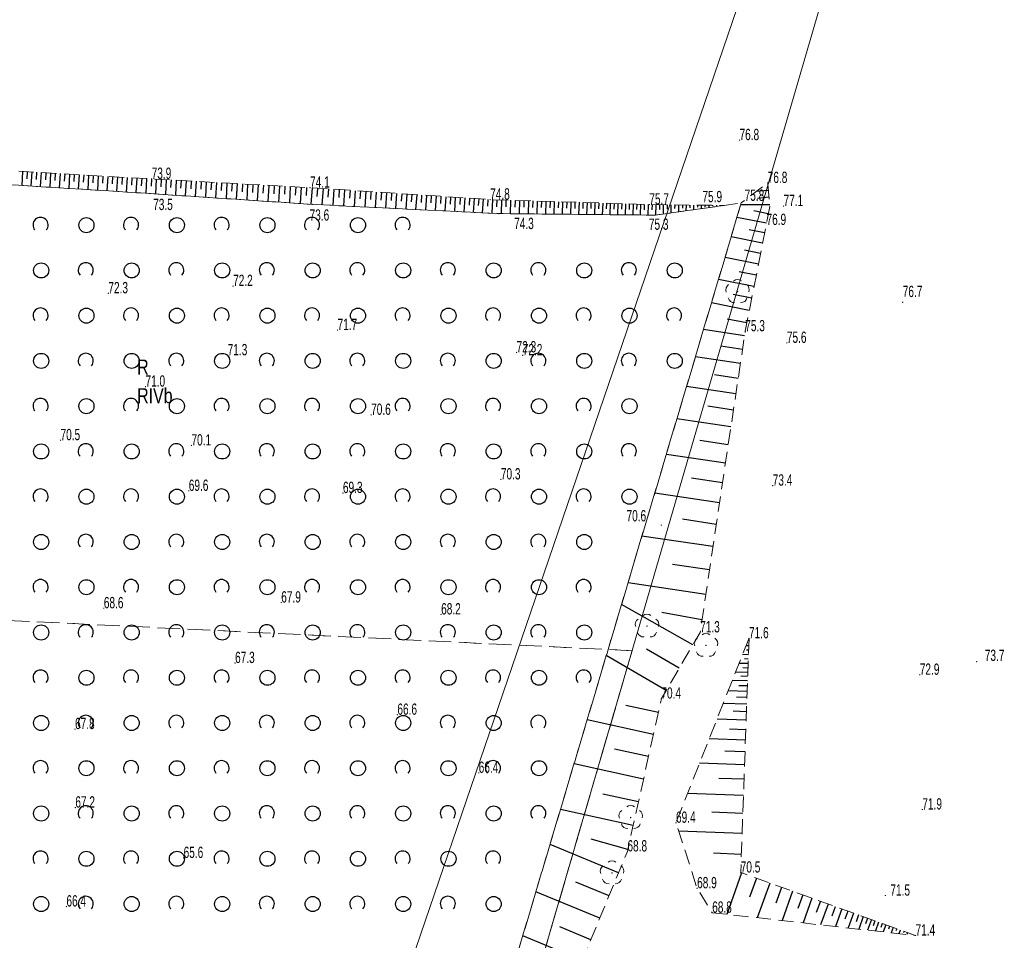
# Model space of a CAD drawing. Header units: metres. Extents: x 6524698 to 6533081, y 5883213 to 5896811.
# Tile 14 of 131: x 6529009 to 6529074, y 5886718 to 5886779. Entities that reach past the tile are written whole.
import ezdxf
from ezdxf.enums import TextEntityAlignment as Align

# ---------------------------------------------------------------- set-up
doc = ezdxf.new("R2010")
doc.units = ezdxf.units.M
for name, pattern in [('mapa zasadnicza$0$1.0_0.5', [1.5, 1, -0.5]), ('mapa zasadnicza$0$219-500', [0]), ('mapa zasadnicza$0$egkk-500', [2, 1.5, -0.5]), ('mapa zasadnicza$0$egug-500', [1, 0.5, -0.5]), ('mapa zasadnicza$0$suep_wn_500', [0])]:
    doc.linetypes.add(name, pattern=pattern)
for name, color, linetype in [('mapa zasadnicza$0$000 Inne (niezydentyfikowane)', 7, 'Continuous'), ('mapa zasadnicza$0$209-oznaczenie konturu klasyfikacyjnego', 7, 'Continuous'), ('mapa zasadnicza$0$210-oznaczenie konturu użytku gruntowego', 7, 'Continuous'), ('mapa zasadnicza$0$217-kontur klasyfikacyjny', 7, 'Continuous'), ('mapa zasadnicza$0$218-kontur użytku gruntowego', 7, 'Continuous'), ('mapa zasadnicza$0$219-działka ewidencyjna', 7, 'Continuous'), ('mapa zasadnicza$0$drzewo liściaste', 7, 'Continuous'), ('mapa zasadnicza$0$pikieta naturalna', 7, 'Continuous'), ('mapa zasadnicza$0$pikieta naturalna-Atr2', 7, 'Continuous'), ('mapa zasadnicza$0$przewód elektroenergetyczny wysokiego napięcia', 7, 'Continuous'), ('mapa zasadnicza$0$skarpa nieumocniona', 7, 'Continuous'), ('mapa zasadnicza$0$zadrzewienie  zakrzewienie', 7, 'Continuous')]:
    doc.layers.add(name, color=color, linetype=linetype)
doc.styles.add('mapa zasadnicza$0$STANDARD', font='Working1250', dxfattribs={"width": 0.75})

# ---------------------------------------------------------------- blocks, each defined once
blk = doc.blocks.new('mapa zasadnicza$0$OP021')
at = {"linetype": 'Continuous', "lineweight": 13}
h = blk.add_hatch(color=0, dxfattribs=at)
edge = h.paths.add_edge_path()
edge.add_arc((0, 0), 0.05, 0, 360)
at = {"color": 0, "linetype": 'Continuous', "lineweight": 13}
for centre, start, end in [((0, 0.4), 49.272, 130.728), ((-0.38, 0.124), 121.308, 202.548), ((0.38, 0.124), 337.452, 58.692), ((-0.235, -0.324), 193.221, 274.871), ((0.235, -0.324), 265.129, 346.779)]:
    blk.add_arc(centre, 0.4, start, end, dxfattribs=at)
blk = doc.blocks.new('mapa zasadnicza$0$PW01')
at = {"linetype": 'Continuous', "lineweight": 13}
h = blk.add_hatch(color=0, dxfattribs=at)
edge = h.paths.add_edge_path()
edge.add_arc((0, 0), 0.045, 0, 360)
blk = doc.blocks.new('mapa zasadnicza$0$OTZK1')
at = {"color": 0, "linetype": 'Continuous'}
blk.add_circle((0, 0), 0.5, dxfattribs=at)
blk = doc.blocks.new('mapa zasadnicza$0$OTZK2')
at = {"color": 0, "linetype": 'Continuous'}
blk.add_arc((0, 0), 0.5, 318.85, 221.162, dxfattribs=at)

msp = doc.modelspace()

# ---------------------------------------------------------------- linework, layer by layer
at = {"layer": 'mapa zasadnicza$0$000 Inne (niezydentyfikowane)', "color": 7, "linetype": 'Continuous', "lineweight": 25, "flags": 128}
for points in [[(6529008.69, 5886768.97), (6529008.64, 5886768.05)], [(6529009, 5886768.96), (6529008.97, 5886768.49)], [(6529009.31, 5886768.94), (6529009.25, 5886768.01)], [(6529009.62, 5886768.92), (6529009.59, 5886768.45)], [(6529009.93, 5886768.9), (6529009.87, 5886767.97)], [(6529010.24, 5886768.88), (6529010.21, 5886768.42)], [(6529010.55, 5886768.87), (6529010.5, 5886767.93)], [(6529010.86, 5886768.85), (6529010.84, 5886768.38)], [(6529011.18, 5886768.83), (6529011.12, 5886767.89)], [(6529011.49, 5886768.81), (6529011.46, 5886768.34)], [(6529011.81, 5886768.79), (6529011.75, 5886767.85)], [(6529012.12, 5886768.78), (6529012.09, 5886768.3)], [(6529012.44, 5886768.76), (6529012.38, 5886767.81)], [(6529012.75, 5886768.74), (6529012.72, 5886768.26)], [(6529013.07, 5886768.72), (6529013.01, 5886767.77)], [(6529013.38, 5886768.7), (6529013.36, 5886768.23)], [(6529013.7, 5886768.68), (6529013.65, 5886767.73)], [(6529014.02, 5886768.67), (6529013.99, 5886768.19)], [(6529014.34, 5886768.65), (6529014.28, 5886767.69)], [(6529014.66, 5886768.63), (6529014.63, 5886768.15)], [(6529014.98, 5886768.61), (6529014.92, 5886767.65)], [(6529015.3, 5886768.59), (6529015.27, 5886768.11)], [(6529015.62, 5886768.57), (6529015.57, 5886767.61)], [(6529015.94, 5886768.56), (6529015.92, 5886768.07)], [(6529016.27, 5886768.54), (6529016.21, 5886767.57)], [(6529016.59, 5886768.52), (6529016.56, 5886768.03)], [(6529016.91, 5886768.5), (6529016.86, 5886767.53)], [(6529017.24, 5886768.48), (6529017.21, 5886767.99)], [(6529017.56, 5886768.46), (6529017.51, 5886767.48)], [(6529017.89, 5886768.44), (6529017.86, 5886767.95)], [(6529018.21, 5886768.43), (6529018.16, 5886767.44)], [(6529018.54, 5886768.41), (6529018.51, 5886767.91)], [(6529018.87, 5886768.39), (6529018.82, 5886767.4)], [(6529019.2, 5886768.37), (6529019.17, 5886767.87)], [(6529019.53, 5886768.35), (6529019.48, 5886767.35)], [(6529019.87, 5886768.34), (6529019.84, 5886767.83)], [(6529020.2, 5886768.32), (6529020.14, 5886767.31)], [(6529020.54, 5886768.3), (6529020.51, 5886767.79)], [(6529020.87, 5886768.28), (6529020.82, 5886767.26)], [(6529021.21, 5886768.26), (6529021.18, 5886767.75)], [(6529021.55, 5886768.24), (6529021.49, 5886767.22)], [(6529021.89, 5886768.22), (6529021.86, 5886767.71)], [(6529022.23, 5886768.2), (6529022.18, 5886767.17)], [(6529022.58, 5886768.19), (6529022.55, 5886767.67)], [(6529022.92, 5886768.17), (6529022.86, 5886767.13)], [(6529023.27, 5886768.15), (6529023.24, 5886767.63)], [(6529023.61, 5886768.13), (6529023.56, 5886767.08)], [(6529023.96, 5886768.11), (6529023.93, 5886767.58)], [(6529024.31, 5886768.09), (6529024.25, 5886767.04)], [(6529024.66, 5886768.07), (6529024.63, 5886767.54)], [(6529025.01, 5886768.05), (6529024.96, 5886766.99)], [(6529025.37, 5886768.03), (6529025.34, 5886767.5)], [(6529025.72, 5886768.01), (6529025.66, 5886766.94)], [(6529026.08, 5886767.99), (6529026.05, 5886767.46)], [(6529026.44, 5886767.97), (6529026.38, 5886766.89)], [(6529026.8, 5886767.95), (6529026.77, 5886767.41)], [(6529027.16, 5886767.93), (6529027.1, 5886766.85)], [(6529027.52, 5886767.91), (6529027.49, 5886767.37)], [(6529027.88, 5886767.89), (6529027.81, 5886766.8)], [(6529028.25, 5886767.87), (6529028.21, 5886767.32)], [(6529028.61, 5886767.84), (6529028.54, 5886766.76)], [(6529028.97, 5886767.82), (6529028.93, 5886767.28)], [(6529029.33, 5886767.8), (6529029.26, 5886766.72)], [(6529029.69, 5886767.77), (6529029.65, 5886767.24)], [(6529030.04, 5886767.75), (6529029.97, 5886766.69)], [(6529030.4, 5886767.72), (6529030.36, 5886767.2)], [(6529030.75, 5886767.7), (6529030.68, 5886766.65)], [(6529031.1, 5886767.68), (6529031.06, 5886767.16)], [(6529031.45, 5886767.66), (6529031.38, 5886766.62)], [(6529031.79, 5886767.63), (6529031.76, 5886767.12)], [(6529032.13, 5886767.61), (6529032.07, 5886766.59)], [(6529032.48, 5886767.59), (6529032.44, 5886767.08)], [(6529032.82, 5886767.56), (6529032.75, 5886766.55)], [(6529033.15, 5886767.54), (6529033.12, 5886767.04)], [(6529033.49, 5886767.52), (6529033.42, 5886766.52)], [(6529033.83, 5886767.5), (6529033.79, 5886767)], [(6529034.16, 5886767.48), (6529034.09, 5886766.49)], [(6529034.49, 5886767.45), (6529034.46, 5886766.96)], [(6529034.82, 5886767.43), (6529034.75, 5886766.45)], [(6529035.14, 5886767.41), (6529035.11, 5886766.92)], [(6529058.13, 5886767.71), (6529057.33, 5886767.64)], [(6529035.47, 5886767.39), (6529035.41, 5886766.42)], [(6529035.79, 5886767.37), (6529035.76, 5886766.89)], [(6529036.11, 5886767.35), (6529036.05, 5886766.39)], [(6529036.43, 5886767.33), (6529036.4, 5886766.85)], [(6529036.75, 5886767.3), (6529036.69, 5886766.36)], [(6529037.07, 5886767.28), (6529037.04, 5886766.81)], [(6529037.38, 5886767.26), (6529037.32, 5886766.33)], [(6529037.7, 5886767.24), (6529037.67, 5886766.78)], [(6529038.01, 5886767.22), (6529037.95, 5886766.3)], [(6529038.32, 5886767.2), (6529038.29, 5886766.74)], [(6529038.62, 5886767.18), (6529038.56, 5886766.26)], [(6529038.93, 5886767.16), (6529038.9, 5886766.71)], [(6529039.23, 5886767.14), (6529039.17, 5886766.23)], [(6529039.54, 5886767.12), (6529039.51, 5886766.67)], [(6529039.84, 5886767.11), (6529039.81, 5886766.2)], [(6529040.14, 5886767.1), (6529040.12, 5886766.64)], [(6529040.44, 5886767.09), (6529040.41, 5886766.18)], [(6529040.74, 5886767.08), (6529040.73, 5886766.63)], [(6529041.04, 5886767.07), (6529041.02, 5886766.17)], [(6529041.34, 5886767.06), (6529041.33, 5886766.61)], [(6529041.64, 5886767.05), (6529041.61, 5886766.17)], [(6529041.93, 5886767.04), (6529041.92, 5886766.6)], [(6529042.23, 5886767.03), (6529042.2, 5886766.16)], [(6529042.52, 5886767.02), (6529042.5, 5886766.59)], [(6529042.8, 5886767.01), (6529042.78, 5886766.16)], [(6529043.09, 5886767), (6529043.08, 5886766.58)], [(6529043.38, 5886766.99), (6529043.35, 5886766.15)], [(6529043.66, 5886766.99), (6529043.64, 5886766.57)], [(6529043.94, 5886766.98), (6529043.91, 5886766.14)], [(6529044.22, 5886766.97), (6529044.2, 5886766.56)], [(6529044.49, 5886766.96), (6529044.47, 5886766.14)], [(6529044.77, 5886766.95), (6529044.75, 5886766.54)], [(6529045.04, 5886766.94), (6529045.01, 5886766.13)], [(6529045.31, 5886766.93), (6529045.3, 5886766.53)], [(6529045.58, 5886766.93), (6529045.55, 5886766.13)], [(6529045.84, 5886766.92), (6529045.83, 5886766.52)], [(6529046.11, 5886766.91), (6529046.08, 5886766.12)], [(6529046.37, 5886766.9), (6529046.36, 5886766.51)], [(6529046.63, 5886766.89), (6529046.61, 5886766.12)], [(6529046.89, 5886766.88), (6529046.88, 5886766.5)], [(6529047.15, 5886766.88), (6529047.12, 5886766.11)], [(6529047.4, 5886766.87), (6529047.39, 5886766.49)], [(6529047.65, 5886766.86), (6529047.63, 5886766.11)], [(6529047.9, 5886766.85), (6529047.89, 5886766.48)], [(6529048.16, 5886766.85), (6529048.13, 5886766.1)], [(6529048.41, 5886766.84), (6529048.4, 5886766.47)], [(6529048.66, 5886766.83), (6529048.64, 5886766.1)], [(6529048.91, 5886766.82), (6529048.9, 5886766.46)], [(6529049.16, 5886766.81), (6529049.14, 5886766.09)], [(6529049.41, 5886766.81), (6529049.4, 5886766.45)], [(6529049.66, 5886766.8), (6529049.64, 5886766.09)], [(6529049.91, 5886766.79), (6529049.9, 5886766.44)], [(6529050.17, 5886766.78), (6529050.14, 5886766.08)], [(6529050.42, 5886766.78), (6529050.41, 5886766.43)], [(6529050.67, 5886766.77), (6529050.66, 5886766.08)], [(6529050.92, 5886766.77), (6529050.92, 5886766.45)], [(6529051.17, 5886766.77), (6529051.16, 5886766.15)], [(6529051.42, 5886766.77), (6529051.42, 5886766.48)], [(6529051.67, 5886766.76), (6529051.67, 5886766.23)], [(6529051.93, 5886766.76), (6529051.92, 5886766.51)], [(6529052.18, 5886766.76), (6529052.17, 5886766.3)], [(6529052.43, 5886766.75), (6529052.43, 5886766.54)], [(6529052.68, 5886766.75), (6529052.67, 5886766.37)], [(6529052.93, 5886766.75), (6529052.93, 5886766.57)], [(6529058.22, 5886766.76), (6529056.3, 5886766.76)], [(6529058.18, 5886767.26), (6529057.41, 5886767.19)], [(6529053.18, 5886766.74), (6529053.18, 5886766.44)], [(6529053.43, 5886766.74), (6529053.43, 5886766.61)], [(6529053.68, 5886766.74), (6529053.68, 5886766.51)], [(6529053.94, 5886766.74), (6529053.93, 5886766.64)], [(6529054.19, 5886766.73), (6529054.19, 5886766.58)], [(6529054.44, 5886766.73), (6529054.44, 5886766.67)], [(6529054.69, 5886766.73), (6529054.69, 5886766.65)], [(6529054.94, 5886766.72), (6529054.94, 5886766.7)], [(6529058.13, 5886766.17), (6529057.18, 5886766.36)], [(6529058.01, 5886765.54), (6529056.05, 5886765.93)], [(6529057.88, 5886764.9), (6529056.87, 5886765.1)], [(6529057.75, 5886764.23), (6529055.67, 5886764.64)], [(6529057.62, 5886763.54), (6529056.54, 5886763.76)], [(6529057.48, 5886762.83), (6529055.26, 5886763.27)], [(6529057.33, 5886762.1), (6529056.19, 5886762.33)], [(6529057.18, 5886761.35), (6529054.82, 5886761.81)], [(6529056.87, 5886759.76), (6529054.36, 5886760.26)], [(6529057.03, 5886760.57), (6529055.81, 5886760.81)], [(6529056.71, 5886758.93), (6529055.41, 5886759.19)], [(6529056.55, 5886758.08), (6529053.83, 5886758.49)], [(6529056.42, 5886757.18), (6529054.99, 5886757.39)], [(6529056.28, 5886756.24), (6529053.3, 5886756.69)], [(6529056.13, 5886755.26), (6529054.57, 5886755.5)], [(6529055.98, 5886754.24), (6529052.71, 5886754.73)], [(6529055.82, 5886753.16), (6529054.11, 5886753.42)], [(6529055.65, 5886752.04), (6529052.07, 5886752.58)], [(6529055.47, 5886750.86), (6529053.6, 5886751.14)], [(6529055.29, 5886749.63), (6529051.37, 5886750.22)], [(6529055.1, 5886748.34), (6529053.04, 5886748.65)], [(6529054.89, 5886747), (6529050.6, 5886747.64)], [(6529054.68, 5886745.58), (6529052.43, 5886745.92)], [(6529054.46, 5886744.11), (6529049.75, 5886744.81)], [(6529054.23, 5886742.56), (6529051.77, 5886742.93)], [(6529053.99, 5886740.94), (6529048.83, 5886741.71)], [(6529053.13, 5886737.6), (6529048.4, 5886740.26)], [(6529053.73, 5886739.25), (6529051.07, 5886739.75)], [(6529056.83, 5886737.53), (6529056.65, 5886737.54)], [(6529051.36, 5886734.57), (6529047.39, 5886736.89)], [(6529052.22, 5886736.04), (6529050.06, 5886737.31)], [(6529056.81, 5886736.94), (6529056.42, 5886736.96)], [(6529056.82, 5886737.24), (6529056.68, 5886737.24)], [(6529056.79, 5886736.35), (6529056.19, 5886736.37)], [(6529056.78, 5886736.06), (6529056.43, 5886736.07)], [(6529056.8, 5886736.65), (6529056.56, 5886736.66)], [(6529056.77, 5886735.76), (6529055.96, 5886735.79)], [(6529056.76, 5886735.49), (6529056.31, 5886735.51)], [(6529056.75, 5886735.2), (6529055.74, 5886735.23)], [(6529056.74, 5886734.87), (6529056.18, 5886734.89)], [(6529056.73, 5886734.51), (6529055.47, 5886734.55)], [(6529056.71, 5886734.11), (6529056.01, 5886734.13)], [(6529050.84, 5886733.11), (6529048.69, 5886733.58)], [(6529056.7, 5886733.66), (6529055.14, 5886733.71)], [(6529056.68, 5886733.15), (6529055.81, 5886733.19)], [(6529050.51, 5886731.65), (6529046.12, 5886732.63)], [(6529056.66, 5886732.6), (6529054.73, 5886732.66)], [(6529056.64, 5886731.97), (6529055.56, 5886732.01)], [(6529056.61, 5886731.28), (6529054.21, 5886731.37)], [(6529050.19, 5886730.19), (6529047.94, 5886730.69)], [(6529056.58, 5886730.51), (6529055.25, 5886730.55)], [(6529049.86, 5886728.7), (6529045.25, 5886729.72)], [(6529056.55, 5886729.65), (6529053.57, 5886729.75)], [(6529056.52, 5886728.69), (6529054.86, 5886728.74)], [(6529049.52, 5886727.18), (6529047.16, 5886727.7)], [(6529056.48, 5886727.62), (6529052.78, 5886727.75)], [(6529049.17, 5886725.62), (6529044.35, 5886726.69)], [(6529056.44, 5886726.42), (6529054.38, 5886726.5)], [(6529056.39, 5886725.09), (6529052.19, 5886725.24)], [(6529048.2, 5886722.48), (6529043.66, 5886724.36)], [(6529048.82, 5886724.02), (6529046.39, 5886724.72)], [(6529056.34, 5886723.71), (6529054.49, 5886723.78)], [(6529056.36, 5886722.48), (6529055.37, 5886719.73)], [(6529047.57, 5886720.95), (6529045.38, 5886721.86)], [(6529057.34, 5886722.12), (6529056.89, 5886720.87)], [(6529058.22, 5886721.81), (6529057.39, 5886719.51)], [(6529046.96, 5886719.48), (6529042.72, 5886721.23)], [(6529059.01, 5886721.52), (6529058.63, 5886720.47)], [(6529059.74, 5886721.26), (6529059.04, 5886719.32)], [(6529060.41, 5886721.02), (6529060.09, 5886720.13)], [(6529061.02, 5886720.8), (6529060.43, 5886719.17)], [(6529061.58, 5886720.6), (6529061.31, 5886719.85)], [(6529062.1, 5886720.41), (6529061.6, 5886719.03)], [(6529062.57, 5886720.24), (6529062.34, 5886719.61)], [(6529063.01, 5886720.09), (6529062.59, 5886718.92)], [(6529063.41, 5886719.94), (6529063.21, 5886719.41)], [(6529063.77, 5886719.81), (6529063.42, 5886718.83)], [(6529064.11, 5886719.69), (6529063.95, 5886719.24)], [(6529064.42, 5886719.58), (6529064.12, 5886718.75)], [(6529064.7, 5886719.48), (6529064.57, 5886719.1)], [(6529064.96, 5886719.38), (6529064.71, 5886718.69)], [(6529065.2, 5886719.3), (6529065.09, 5886718.98)], [(6529065.44, 5886719.21), (6529065.23, 5886718.63)], [(6529065.68, 5886719.12), (6529065.59, 5886718.86)], [(6529046.37, 5886718.05), (6529044.32, 5886718.9)], [(6529065.92, 5886719.04), (6529065.75, 5886718.57)], [(6529066.16, 5886718.95), (6529066.09, 5886718.75)], [(6529066.4, 5886718.87), (6529066.27, 5886718.51)], [(6529066.64, 5886718.78), (6529066.59, 5886718.63)], [(6529066.88, 5886718.69), (6529066.79, 5886718.45)], [(6529067.12, 5886718.61), (6529067.09, 5886718.52)], [(6529067.36, 5886718.52), (6529067.31, 5886718.39)], [(6529067.6, 5886718.44), (6529067.58, 5886718.4)], [(6529045.79, 5886716.67), (6529041.85, 5886718.3)], [(6529067.84, 5886718.35), (6529067.83, 5886718.34)]]:
    msp.add_lwpolyline(points, dxfattribs=at)
at = {"layer": 'mapa zasadnicza$0$217-kontur klasyfikacyjny', "color": 92, "linetype": 'mapa zasadnicza$0$egkk-500', "lineweight": 18, "flags": 128}
for points in [[(6529049.1, 5886737.21), (6528956.61, 5886741.69)], [(6529043.09, 5886716.61), (6529049.1, 5886737.21)]]:
    msp.add_lwpolyline(points, dxfattribs=at)
at = {"layer": 'mapa zasadnicza$0$218-kontur użytku gruntowego', "color": 3, "linetype": 'mapa zasadnicza$0$egug-500', "lineweight": 18, "flags": 128}
for points in [[(6529049.1, 5886737.21), (6528956.61, 5886741.69)], [(6529043.09, 5886716.61), (6529049.1, 5886737.21)]]:
    msp.add_lwpolyline(points, dxfattribs=at)
at = {"layer": 'mapa zasadnicza$0$219-działka ewidencyjna', "color": 7, "linetype": 'mapa zasadnicza$0$219-500', "lineweight": 18, "flags": 128}
msp.add_lwpolyline([(6529027.16, 5886662), (6529062.57, 5886783.37)], dxfattribs=at)
at = {"layer": 'mapa zasadnicza$0$przewód elektroenergetyczny wysokiego napięcia', "color": 1, "linetype": 'mapa zasadnicza$0$suep_wn_500', "lineweight": 18, "flags": 128}
msp.add_lwpolyline([(6529068.21, 5886815.42), (6529019.87, 5886673.88)], dxfattribs=at)
at = {"layer": 'mapa zasadnicza$0$skarpa nieumocniona', "color": 7, "linetype": 'mapa zasadnicza$0$1.0_0.5', "lineweight": 18, "flags": 128}
for points in [[(6528965.19, 5886773.49), (6528972.34, 5886772.62), (6528982.95, 5886771.27), (6529001.99, 5886769.36), (6529017.25, 5886768.48), (6529027.75, 5886767.9), (6529039.69, 5886767.11), (6529050.24, 5886766.78), (6529055.19, 5886766.72), (6529050.63, 5886766.08), (6529040.28, 5886766.18), (6529027.94, 5886766.79), (6529017.43, 5886767.49), (6529001.77, 5886768.48), (6528982.72, 5886770.07), (6528972.25, 5886771.79)], [(6528965.19, 5886773.49), (6528972.34, 5886772.62), (6528982.95, 5886771.27), (6529001.99, 5886769.36), (6529017.25, 5886768.48), (6529027.75, 5886767.9), (6529039.69, 5886767.11), (6529050.24, 5886766.78), (6529055.19, 5886766.72), (6529050.63, 5886766.08), (6529040.28, 5886766.18), (6529027.94, 5886766.79), (6529017.43, 5886767.49), (6529001.77, 5886768.48), (6528982.72, 5886770.07), (6528972.25, 5886771.79)], [(6529043.52, 5886711.18), (6529038.25, 5886693.87), (6529035.26, 5886685.41), (6529032.51, 5886674), (6529032.45, 5886669.5), (6529035.07, 5886666.76), (6529031.48, 5886662.8), (6529029.5, 5886664.34), (6529029.3, 5886667.94), (6529030.24, 5886674.61), (6529032.28, 5886684.97), (6529035.54, 5886695.36), (6529040.14, 5886712.57), (6529056.34, 5886766.9), (6529058.09, 5886768.21), (6529058.23, 5886766.66), (6529056.6, 5886758.38), (6529053.61, 5886738.42), (6529051.04, 5886734.03), (6529048.79, 5886723.9)], [(6529043.52, 5886711.18), (6529038.25, 5886693.87), (6529035.26, 5886685.41), (6529032.51, 5886674), (6529032.45, 5886669.5), (6529035.07, 5886666.76), (6529031.48, 5886662.8), (6529029.5, 5886664.34), (6529029.3, 5886667.94), (6529030.24, 5886674.61), (6529032.28, 5886684.97), (6529035.54, 5886695.36), (6529040.14, 5886712.57), (6529056.34, 5886766.9), (6529058.09, 5886768.21), (6529058.23, 5886766.66), (6529056.6, 5886758.38), (6529053.61, 5886738.42), (6529051.04, 5886734.03), (6529048.79, 5886723.9)], [(6529056.85, 5886738.03), (6529056.3, 5886722.5), (6529067.89, 5886718.33), (6529054.41, 5886719.84), (6529053.41, 5886721.46), (6529052.01, 5886725.8)], [(6529056.85, 5886738.03), (6529056.3, 5886722.5), (6529067.89, 5886718.33), (6529054.41, 5886719.84), (6529053.41, 5886721.46), (6529052.01, 5886725.8)]]:
    msp.add_lwpolyline(points, close=True, dxfattribs=at)
at = {"layer": 'mapa zasadnicza$0$zadrzewienie  zakrzewienie', "color": 7, "linetype": 'mapa zasadnicza$0$1.0_0.5', "lineweight": 18, "flags": 128}
msp.add_lwpolyline([(6528953.71, 5886788.26), (6528947.86, 5886785.18), (6528941.55, 5886783.36), (6528934.01, 5886782.28), (6528929.82, 5886780.75), (6528927.68, 5886774.29), (6528924.8, 5886767.95), (6528925.08, 5886765.22), (6528924.63, 5886755.81), (6528923.13, 5886747.7), (6528921.93, 5886740.39), (6528921.14, 5886736.48), (6528922.02, 5886727.47), (6528924.71, 5886720.07), (6528928.96, 5886715.96), (6528934.42, 5886713.83), (6528938.71, 5886712.64), (6528946.6, 5886711.87), (6528947.93, 5886713.77), (6528949.4, 5886725.29), (6528951.27, 5886737.17), (6528953.31, 5886745.53), (6528955.63, 5886753.96), (6528955.77, 5886754.42), (6528958.87, 5886765.04), (6528962.39, 5886774.29), (6528965.19, 5886773.49), (6528972.25, 5886771.79), (6528982.72, 5886770.07), (6529001.77, 5886768.48), (6529017.43, 5886767.49), (6529027.94, 5886766.79), (6529040.28, 5886766.18), (6529050.63, 5886766.08), (6529055.19, 5886766.72), (6529056.34, 5886766.9), (6529040.14, 5886712.57), (6529035.54, 5886695.36), (6529032.28, 5886684.97), (6529029.14, 5886683.6), (6529025.72, 5886673.74), (6529024.04, 5886668.47), (6529019.54, 5886667.33), (6529014.91, 5886668.5), (6529012.5, 5886670.65), (6529007.16, 5886672.21), (6528990.96, 5886675.07), (6528982.4, 5886677.32), (6528975.32, 5886679.12), (6528962.54, 5886681.79), (6528939.84, 5886686.97), (6528935.1, 5886688.16), (6528920.04, 5886688.95), (6528902.17, 5886687.44), (6528902.69, 5886700.38), (6528900.6, 5886715.72), (6528897.72, 5886727.15), (6528896.84, 5886735.83), (6528897.2, 5886740.76), (6528902.96, 5886753.08), (6528905.14, 5886764.14), (6528907.1, 5886773.46), (6528907.3, 5886778.48), (6528907.28, 5886783.39), (6528906.89, 5886788.36), (6528907.82, 5886792.94), (6528909.16, 5886797.88), (6528917.1, 5886800.94), (6528919.52, 5886801.7), (6528927.04, 5886802.8), (6528932.97, 5886804.99), (6528937.35, 5886808.47), (6528940.48, 5886816.6), (6528943.75, 5886822.38), (6528943.36, 5886828.16), (6528943.3, 5886838.04), (6528945.8, 5886837.25), (6528949.25, 5886834.15), (6528954.84, 5886825.96), (6528955.94, 5886820.2), (6528955.26, 5886812.17), (6528952.76, 5886806.09), (6528951.85, 5886799.75), (6528952.19, 5886795.76), (6528953.13, 5886791.04)], close=True, dxfattribs=at)

# ---------------------------------------------------------------- block references
at = {"layer": 'mapa zasadnicza$0$drzewo liściaste', "color": 94, "linetype": 'Continuous', "lineweight": 18, "rotation": 0.2960000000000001}
for p in [(6529056.09, 5886761.01), (6529050.09, 5886738.84), (6529054, 5886737.56), (6529049.01, 5886726.15), (6529047.77, 5886722.48)]:
    msp.add_blockref('mapa zasadnicza$0$OP021', p, dxfattribs=at)
at = {"layer": 'mapa zasadnicza$0$pikieta naturalna', "color": 7, "linetype": 'Continuous', "lineweight": 13}
for p in [(6529056.22, 5886771.05), (6529017.25, 5886768.48), (6529058.09, 5886768.21), (6529017.43, 5886767.49), (6529027.75, 5886767.9), (6529027.94, 5886766.79), (6529039.69, 5886767.11), (6529050.24, 5886766.78), (6529055.19, 5886766.72), (6529056.34, 5886766.9), (6529040.28, 5886766.18), (6529050.63, 5886766.08), (6529058.23, 5886766.66), (6529059.14, 5886766.68), (6529014.38, 5886760.9), (6529022.65, 5886761.38), (6529029.57, 5886758.46), (6529056.6, 5886758.38), (6529059.36, 5886757.61), (6529041.44, 5886756.98), (6529022.29, 5886756.79), (6529041.85, 5886756.79), (6529016.84, 5886754.71), (6529031.8, 5886752.84), (6529011.21, 5886751.16), (6529019.89, 5886750.81), (6529040.4, 5886748.56), (6529019.71, 5886747.8), (6529058.42, 5886748.15), (6529029.93, 5886747.66), (6529014.08, 5886740.02), (6529025.84, 5886740.4), (6529036.44, 5886739.61), (6529053.61, 5886738.42), (6529056.85, 5886738.03), (6529022.78, 5886736.39), (6529068.17, 5886735.61), (6529051.04, 5886734.03), (6529033.54, 5886732.96), (6529012.17, 5886732.01), (6529038.93, 5886729.11), (6529012.19, 5886726.81), (6529068.34, 5886726.68), (6529052.01, 5886725.8), (6529048.79, 5886723.9), (6529019.37, 5886723.47), (6529056.3, 5886722.5), (6529053.41, 5886721.46), (6529011.6, 5886720.25), (6529054.41, 5886719.84), (6529067.89, 5886718.33)]:
    msp.add_blockref('mapa zasadnicza$0$PW01', p, dxfattribs=at)
for p, rotation in [((6529067.04, 5886760.3), 359.744), ((6529051.04, 5886745.53), 359.914), ((6529071.94, 5886736.48), 359.771), ((6529065.89, 5886720.98), 0.053)]:
    msp.add_blockref('mapa zasadnicza$0$PW01', p, dxfattribs=dict(at, rotation=rotation))
at = {"layer": 'mapa zasadnicza$0$zadrzewienie  zakrzewienie', "color": 7, "linetype": 'Continuous', "lineweight": 18}
for name, p in [('mapa zasadnicza$0$OTZK2', (6529009.884, 5886765.427)), ('mapa zasadnicza$0$OTZK1', (6529012.926, 5886765.416)), ('mapa zasadnicza$0$OTZK2', (6529015.884, 5886765.427)), ('mapa zasadnicza$0$OTZK1', (6529018.926, 5886765.416)), ('mapa zasadnicza$0$OTZK2', (6529021.884, 5886765.427)), ('mapa zasadnicza$0$OTZK1', (6529024.926, 5886765.416)), ('mapa zasadnicza$0$OTZK2', (6529027.884, 5886765.427)), ('mapa zasadnicza$0$OTZK1', (6529030.926, 5886765.416)), ('mapa zasadnicza$0$OTZK2', (6529033.884, 5886765.427)), ('mapa zasadnicza$0$OTZK1', (6529009.926, 5886762.416)), ('mapa zasadnicza$0$OTZK2', (6529012.884, 5886762.427)), ('mapa zasadnicza$0$OTZK1', (6529015.926, 5886762.416)), ('mapa zasadnicza$0$OTZK2', (6529018.884, 5886762.427)), ('mapa zasadnicza$0$OTZK1', (6529021.926, 5886762.416)), ('mapa zasadnicza$0$OTZK2', (6529024.884, 5886762.427)), ('mapa zasadnicza$0$OTZK1', (6529027.926, 5886762.416)), ('mapa zasadnicza$0$OTZK2', (6529030.884, 5886762.427)), ('mapa zasadnicza$0$OTZK1', (6529033.926, 5886762.416)), ('mapa zasadnicza$0$OTZK2', (6529036.884, 5886762.427)), ('mapa zasadnicza$0$OTZK1', (6529039.926, 5886762.416)), ('mapa zasadnicza$0$OTZK2', (6529042.884, 5886762.427)), ('mapa zasadnicza$0$OTZK1', (6529045.926, 5886762.416)), ('mapa zasadnicza$0$OTZK2', (6529048.884, 5886762.427)), ('mapa zasadnicza$0$OTZK1', (6529051.926, 5886762.416)), ('mapa zasadnicza$0$OTZK2', (6529009.884, 5886759.427)), ('mapa zasadnicza$0$OTZK1', (6529012.926, 5886759.416)), ('mapa zasadnicza$0$OTZK2', (6529015.884, 5886759.427)), ('mapa zasadnicza$0$OTZK1', (6529018.926, 5886759.416)), ('mapa zasadnicza$0$OTZK2', (6529021.884, 5886759.427)), ('mapa zasadnicza$0$OTZK1', (6529024.926, 5886759.416)), ('mapa zasadnicza$0$OTZK2', (6529027.884, 5886759.427)), ('mapa zasadnicza$0$OTZK1', (6529030.926, 5886759.416)), ('mapa zasadnicza$0$OTZK2', (6529033.884, 5886759.427)), ('mapa zasadnicza$0$OTZK1', (6529036.926, 5886759.416)), ('mapa zasadnicza$0$OTZK2', (6529039.884, 5886759.427)), ('mapa zasadnicza$0$OTZK1', (6529042.926, 5886759.416)), ('mapa zasadnicza$0$OTZK2', (6529045.884, 5886759.427)), ('mapa zasadnicza$0$OTZK1', (6529048.926, 5886759.416)), ('mapa zasadnicza$0$OTZK2', (6529051.884, 5886759.427)), ('mapa zasadnicza$0$OTZK2', (6529012.884, 5886756.427)), ('mapa zasadnicza$0$OTZK2', (6529018.884, 5886756.427)), ('mapa zasadnicza$0$OTZK2', (6529024.884, 5886756.427)), ('mapa zasadnicza$0$OTZK2', (6529030.884, 5886756.427)), ('mapa zasadnicza$0$OTZK2', (6529036.884, 5886756.427)), ('mapa zasadnicza$0$OTZK2', (6529042.884, 5886756.427)), ('mapa zasadnicza$0$OTZK2', (6529048.884, 5886756.427)), ('mapa zasadnicza$0$OTZK1', (6529009.926, 5886756.416)), ('mapa zasadnicza$0$OTZK1', (6529015.926, 5886756.416)), ('mapa zasadnicza$0$OTZK1', (6529021.926, 5886756.416)), ('mapa zasadnicza$0$OTZK1', (6529027.926, 5886756.416)), ('mapa zasadnicza$0$OTZK1', (6529033.926, 5886756.416)), ('mapa zasadnicza$0$OTZK1', (6529039.926, 5886756.416)), ('mapa zasadnicza$0$OTZK1', (6529045.926, 5886756.416)), ('mapa zasadnicza$0$OTZK1', (6529051.926, 5886756.416)), ('mapa zasadnicza$0$OTZK2', (6529009.884, 5886753.427)), ('mapa zasadnicza$0$OTZK1', (6529012.926, 5886753.416)), ('mapa zasadnicza$0$OTZK2', (6529015.884, 5886753.427)), ('mapa zasadnicza$0$OTZK1', (6529018.926, 5886753.416)), ('mapa zasadnicza$0$OTZK2', (6529021.884, 5886753.427)), ('mapa zasadnicza$0$OTZK1', (6529024.926, 5886753.416)), ('mapa zasadnicza$0$OTZK2', (6529027.884, 5886753.427)), ('mapa zasadnicza$0$OTZK1', (6529030.926, 5886753.416)), ('mapa zasadnicza$0$OTZK2', (6529033.884, 5886753.427)), ('mapa zasadnicza$0$OTZK1', (6529036.926, 5886753.416)), ('mapa zasadnicza$0$OTZK2', (6529039.884, 5886753.427)), ('mapa zasadnicza$0$OTZK1', (6529042.926, 5886753.416)), ('mapa zasadnicza$0$OTZK2', (6529045.884, 5886753.427)), ('mapa zasadnicza$0$OTZK1', (6529048.926, 5886753.416)), ('mapa zasadnicza$0$OTZK1', (6529009.926, 5886750.416)), ('mapa zasadnicza$0$OTZK2', (6529012.884, 5886750.427)), ('mapa zasadnicza$0$OTZK1', (6529015.926, 5886750.416)), ('mapa zasadnicza$0$OTZK2', (6529018.884, 5886750.427)), ('mapa zasadnicza$0$OTZK1', (6529021.926, 5886750.416)), ('mapa zasadnicza$0$OTZK2', (6529024.884, 5886750.427)), ('mapa zasadnicza$0$OTZK1', (6529027.926, 5886750.416)), ('mapa zasadnicza$0$OTZK2', (6529030.884, 5886750.427)), ('mapa zasadnicza$0$OTZK1', (6529033.926, 5886750.416)), ('mapa zasadnicza$0$OTZK2', (6529036.884, 5886750.427)), ('mapa zasadnicza$0$OTZK1', (6529039.926, 5886750.416)), ('mapa zasadnicza$0$OTZK2', (6529042.884, 5886750.427)), ('mapa zasadnicza$0$OTZK1', (6529045.926, 5886750.416)), ('mapa zasadnicza$0$OTZK2', (6529048.884, 5886750.427)), ('mapa zasadnicza$0$OTZK2', (6529009.884, 5886747.427)), ('mapa zasadnicza$0$OTZK1', (6529012.926, 5886747.416)), ('mapa zasadnicza$0$OTZK2', (6529015.884, 5886747.427)), ('mapa zasadnicza$0$OTZK1', (6529018.926, 5886747.416)), ('mapa zasadnicza$0$OTZK2', (6529021.884, 5886747.427)), ('mapa zasadnicza$0$OTZK1', (6529024.926, 5886747.416)), ('mapa zasadnicza$0$OTZK2', (6529027.884, 5886747.427)), ('mapa zasadnicza$0$OTZK1', (6529030.926, 5886747.416)), ('mapa zasadnicza$0$OTZK2', (6529033.884, 5886747.427)), ('mapa zasadnicza$0$OTZK1', (6529036.926, 5886747.416)), ('mapa zasadnicza$0$OTZK2', (6529039.884, 5886747.427)), ('mapa zasadnicza$0$OTZK1', (6529042.926, 5886747.416)), ('mapa zasadnicza$0$OTZK2', (6529045.884, 5886747.427)), ('mapa zasadnicza$0$OTZK1', (6529048.926, 5886747.416)), ('mapa zasadnicza$0$OTZK1', (6529009.926, 5886744.416)), ('mapa zasadnicza$0$OTZK2', (6529012.884, 5886744.427)), ('mapa zasadnicza$0$OTZK1', (6529015.926, 5886744.416)), ('mapa zasadnicza$0$OTZK2', (6529018.884, 5886744.427)), ('mapa zasadnicza$0$OTZK1', (6529021.926, 5886744.416)), ('mapa zasadnicza$0$OTZK2', (6529024.884, 5886744.427)), ('mapa zasadnicza$0$OTZK1', (6529027.926, 5886744.416)), ('mapa zasadnicza$0$OTZK2', (6529030.884, 5886744.427)), ('mapa zasadnicza$0$OTZK1', (6529033.926, 5886744.416)), ('mapa zasadnicza$0$OTZK2', (6529036.884, 5886744.427)), ('mapa zasadnicza$0$OTZK1', (6529039.926, 5886744.416)), ('mapa zasadnicza$0$OTZK2', (6529042.884, 5886744.427)), ('mapa zasadnicza$0$OTZK1', (6529045.926, 5886744.416)), ('mapa zasadnicza$0$OTZK2', (6529009.884, 5886741.427)), ('mapa zasadnicza$0$OTZK2', (6529015.884, 5886741.427)), ('mapa zasadnicza$0$OTZK2', (6529021.884, 5886741.427)), ('mapa zasadnicza$0$OTZK2', (6529027.884, 5886741.427)), ('mapa zasadnicza$0$OTZK2', (6529033.884, 5886741.427)), ('mapa zasadnicza$0$OTZK2', (6529039.884, 5886741.427)), ('mapa zasadnicza$0$OTZK2', (6529045.884, 5886741.427)), ('mapa zasadnicza$0$OTZK1', (6529012.926, 5886741.416)), ('mapa zasadnicza$0$OTZK1', (6529018.926, 5886741.416)), ('mapa zasadnicza$0$OTZK1', (6529024.926, 5886741.416)), ('mapa zasadnicza$0$OTZK1', (6529030.926, 5886741.416)), ('mapa zasadnicza$0$OTZK1', (6529036.926, 5886741.416)), ('mapa zasadnicza$0$OTZK1', (6529042.926, 5886741.416)), ('mapa zasadnicza$0$OTZK1', (6529009.926, 5886738.416)), ('mapa zasadnicza$0$OTZK2', (6529012.884, 5886738.427)), ('mapa zasadnicza$0$OTZK1', (6529015.926, 5886738.416)), ('mapa zasadnicza$0$OTZK2', (6529018.884, 5886738.427)), ('mapa zasadnicza$0$OTZK1', (6529021.926, 5886738.416)), ('mapa zasadnicza$0$OTZK2', (6529024.884, 5886738.427)), ('mapa zasadnicza$0$OTZK1', (6529027.926, 5886738.416)), ('mapa zasadnicza$0$OTZK2', (6529030.884, 5886738.427)), ('mapa zasadnicza$0$OTZK1', (6529033.926, 5886738.416)), ('mapa zasadnicza$0$OTZK2', (6529036.884, 5886738.427)), ('mapa zasadnicza$0$OTZK1', (6529039.926, 5886738.416)), ('mapa zasadnicza$0$OTZK2', (6529042.884, 5886738.427)), ('mapa zasadnicza$0$OTZK1', (6529045.926, 5886738.416)), ('mapa zasadnicza$0$OTZK2', (6529009.884, 5886735.427)), ('mapa zasadnicza$0$OTZK1', (6529012.926, 5886735.416)), ('mapa zasadnicza$0$OTZK2', (6529015.884, 5886735.427)), ('mapa zasadnicza$0$OTZK1', (6529018.926, 5886735.416)), ('mapa zasadnicza$0$OTZK2', (6529021.884, 5886735.427)), ('mapa zasadnicza$0$OTZK1', (6529024.926, 5886735.416)), ('mapa zasadnicza$0$OTZK2', (6529027.884, 5886735.427)), ('mapa zasadnicza$0$OTZK1', (6529030.926, 5886735.416)), ('mapa zasadnicza$0$OTZK2', (6529033.884, 5886735.427)), ('mapa zasadnicza$0$OTZK1', (6529036.926, 5886735.416)), ('mapa zasadnicza$0$OTZK2', (6529039.884, 5886735.427)), ('mapa zasadnicza$0$OTZK1', (6529042.926, 5886735.416)), ('mapa zasadnicza$0$OTZK2', (6529045.884, 5886735.427)), ('mapa zasadnicza$0$OTZK1', (6529009.926, 5886732.416)), ('mapa zasadnicza$0$OTZK2', (6529012.884, 5886732.427)), ('mapa zasadnicza$0$OTZK1', (6529015.926, 5886732.416)), ('mapa zasadnicza$0$OTZK2', (6529018.884, 5886732.427)), ('mapa zasadnicza$0$OTZK1', (6529021.926, 5886732.416)), ('mapa zasadnicza$0$OTZK2', (6529024.884, 5886732.427)), ('mapa zasadnicza$0$OTZK1', (6529027.926, 5886732.416)), ('mapa zasadnicza$0$OTZK2', (6529030.884, 5886732.427)), ('mapa zasadnicza$0$OTZK1', (6529033.926, 5886732.416)), ('mapa zasadnicza$0$OTZK2', (6529036.884, 5886732.427)), ('mapa zasadnicza$0$OTZK1', (6529039.926, 5886732.416)), ('mapa zasadnicza$0$OTZK2', (6529042.884, 5886732.427)), ('mapa zasadnicza$0$OTZK2', (6529009.884, 5886729.427)), ('mapa zasadnicza$0$OTZK1', (6529012.926, 5886729.416)), ('mapa zasadnicza$0$OTZK2', (6529015.884, 5886729.427)), ('mapa zasadnicza$0$OTZK1', (6529018.926, 5886729.416)), ('mapa zasadnicza$0$OTZK2', (6529021.884, 5886729.427)), ('mapa zasadnicza$0$OTZK1', (6529024.926, 5886729.416)), ('mapa zasadnicza$0$OTZK2', (6529027.884, 5886729.427)), ('mapa zasadnicza$0$OTZK1', (6529030.926, 5886729.416)), ('mapa zasadnicza$0$OTZK2', (6529033.884, 5886729.427)), ('mapa zasadnicza$0$OTZK1', (6529036.926, 5886729.416)), ('mapa zasadnicza$0$OTZK2', (6529039.884, 5886729.427)), ('mapa zasadnicza$0$OTZK1', (6529042.926, 5886729.416)), ('mapa zasadnicza$0$OTZK2', (6529012.884, 5886726.427)), ('mapa zasadnicza$0$OTZK2', (6529018.884, 5886726.427)), ('mapa zasadnicza$0$OTZK2', (6529024.884, 5886726.427)), ('mapa zasadnicza$0$OTZK2', (6529030.884, 5886726.427)), ('mapa zasadnicza$0$OTZK2', (6529036.884, 5886726.427)), ('mapa zasadnicza$0$OTZK2', (6529042.884, 5886726.427)), ('mapa zasadnicza$0$OTZK1', (6529009.926, 5886726.416)), ('mapa zasadnicza$0$OTZK1', (6529015.926, 5886726.416)), ('mapa zasadnicza$0$OTZK1', (6529021.926, 5886726.416)), ('mapa zasadnicza$0$OTZK1', (6529027.926, 5886726.416)), ('mapa zasadnicza$0$OTZK1', (6529033.926, 5886726.416)), ('mapa zasadnicza$0$OTZK1', (6529039.926, 5886726.416)), ('mapa zasadnicza$0$OTZK2', (6529009.884, 5886723.427)), ('mapa zasadnicza$0$OTZK1', (6529012.926, 5886723.416)), ('mapa zasadnicza$0$OTZK2', (6529015.884, 5886723.427)), ('mapa zasadnicza$0$OTZK1', (6529018.926, 5886723.416)), ('mapa zasadnicza$0$OTZK2', (6529021.884, 5886723.427)), ('mapa zasadnicza$0$OTZK1', (6529024.926, 5886723.416)), ('mapa zasadnicza$0$OTZK2', (6529027.884, 5886723.427)), ('mapa zasadnicza$0$OTZK1', (6529030.926, 5886723.416)), ('mapa zasadnicza$0$OTZK2', (6529033.884, 5886723.427)), ('mapa zasadnicza$0$OTZK1', (6529036.926, 5886723.416)), ('mapa zasadnicza$0$OTZK2', (6529039.884, 5886723.427)), ('mapa zasadnicza$0$OTZK1', (6529009.926, 5886720.416)), ('mapa zasadnicza$0$OTZK2', (6529012.884, 5886720.427)), ('mapa zasadnicza$0$OTZK1', (6529015.926, 5886720.416)), ('mapa zasadnicza$0$OTZK2', (6529018.884, 5886720.427)), ('mapa zasadnicza$0$OTZK1', (6529021.926, 5886720.416)), ('mapa zasadnicza$0$OTZK2', (6529024.884, 5886720.427)), ('mapa zasadnicza$0$OTZK1', (6529027.926, 5886720.416)), ('mapa zasadnicza$0$OTZK2', (6529030.884, 5886720.427)), ('mapa zasadnicza$0$OTZK1', (6529033.926, 5886720.416)), ('mapa zasadnicza$0$OTZK2', (6529036.884, 5886720.427)), ('mapa zasadnicza$0$OTZK1', (6529039.926, 5886720.416))]:
    msp.add_blockref(name, p, dxfattribs=at)

# ---------------------------------------------------------------- texts
at = {"layer": 'mapa zasadnicza$0$209-oznaczenie konturu klasyfikacyjnego', "color": 3, "linetype": 'Continuous', "lineweight": 18, "style": 'mapa zasadnicza$0$STANDARD', "width": 0.79}
msp.add_text('RIVb', height=1, dxfattribs=at).set_placement((6529016.29, 5886754.61), align=Align.TOP_LEFT)
at = {"layer": 'mapa zasadnicza$0$210-oznaczenie konturu użytku gruntowego', "color": 3, "linetype": 'Continuous', "lineweight": 18, "style": 'mapa zasadnicza$0$STANDARD', "width": 0.79}
msp.add_text('R', height=1, dxfattribs=at).set_placement((6529016.29, 5886755.51))
at = {"layer": 'mapa zasadnicza$0$pikieta naturalna-Atr2', "color": 7, "style": 'mapa zasadnicza$0$STANDARD', "width": 0.667}
for s, p in [('76.8', (6529056.22, 5886771.05)), ('73.9', (6529017.25, 5886768.48)), ('76.8', (6529058.09, 5886768.21)), ('74.1', (6529027.75, 5886767.9)), ('74.8', (6529039.69, 5886767.11)), ('75.7', (6529050.24, 5886766.78)), ('77.1', (6529059.14, 5886766.68)), ('72.3', (6529014.38, 5886760.9)), ('72.2', (6529022.65, 5886761.38)), ('76.7', (6529067.04, 5886760.65)), ('71.7', (6529029.57, 5886758.46)), ('75.3', (6529056.6, 5886758.38)), ('75.6', (6529059.36, 5886757.61)), ('72.3', (6529041.44, 5886756.98)), ('71.3', (6529022.29, 5886756.79)), ('72.2', (6529041.85, 5886756.79)), ('71.0', (6529016.84, 5886754.71)), ('70.6', (6529031.8, 5886752.84)), ('70.5', (6529011.21, 5886751.16)), ('70.1', (6529019.89, 5886750.81)), ('70.3', (6529040.4, 5886748.56)), ('69.6', (6529019.71, 5886747.8)), ('73.4', (6529058.42, 5886748.15)), ('69.3', (6529029.93, 5886747.66)), ('70.6', (6529048.73, 5886745.78)), ('68.6', (6529014.08, 5886740.02)), ('67.9', (6529025.84, 5886740.4)), ('68.2', (6529036.44, 5886739.61)), ('71.3', (6529053.61, 5886738.42)), ('71.6', (6529056.85, 5886738.03)), ('67.3', (6529022.78, 5886736.39)), ('73.7', (6529072.48, 5886736.53)), ('72.9', (6529068.17, 5886735.61)), ('70.4', (6529051.04, 5886734.03)), ('66.6', (6529033.54, 5886732.96)), ('67.8', (6529012.17, 5886732.01)), ('66.4', (6529038.93, 5886729.11)), ('67.2', (6529012.19, 5886726.81)), ('71.9', (6529068.34, 5886726.68)), ('69.4', (6529052.01, 5886725.8)), ('68.8', (6529048.79, 5886723.9)), ('65.6', (6529019.37, 5886723.47)), ('70.5', (6529056.3, 5886722.5)), ('68.9', (6529053.41, 5886721.46)), ('71.5', (6529066.22, 5886720.97)), ('66.4', (6529011.6, 5886720.25)), ('68.8', (6529054.41, 5886719.84)), ('71.4', (6529067.89, 5886718.33))]:
    msp.add_text(s, height=0.75, dxfattribs=at).set_placement(p)
for s, p in [('75.9', (6529053.76, 5886767.31)), ('75.8', (6529056.56, 5886767.4)), ('73.5', (6529017.35, 5886766.79)), ('73.6', (6529027.72, 5886766.09)), ('76.9', (6529058.01, 5886765.8)), ('74.3', (6529041.28, 5886765.53)), ('75.3', (6529050.21, 5886765.48))]:
    msp.add_text(s, height=0.75, dxfattribs=at).set_placement(p, align=Align.MIDDLE_LEFT)

doc.saveas('drawing.dxf')
